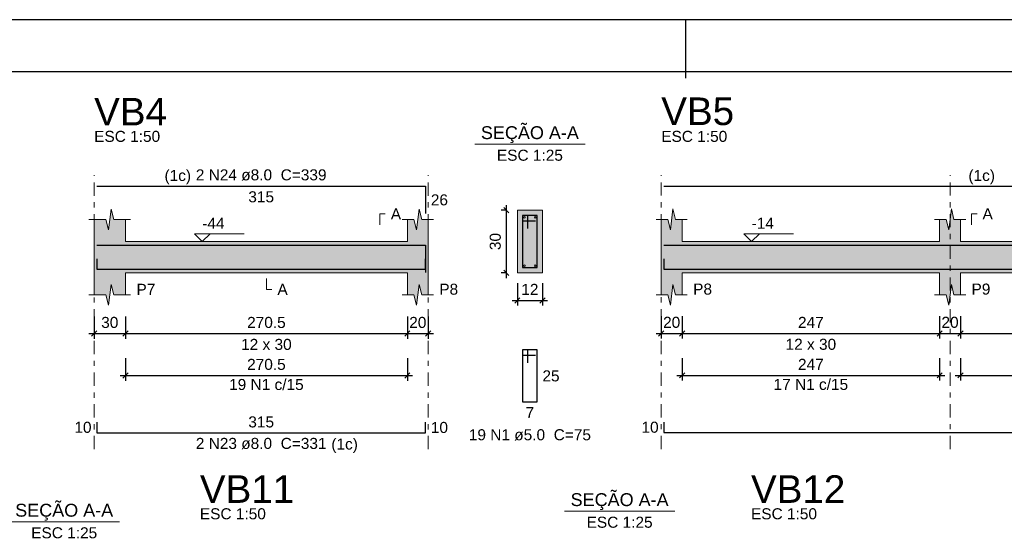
# Model space of a CAD drawing. Header units: millimetres. Extents: x 0 to 119, y 0 to 84.
# Tile 20 of 31: x 51 to 70, y 74 to 84. Entities that reach past the tile are written whole.
import ezdxf

# ---------------------------------------------------------------- set-up
doc = ezdxf.new("R2010")
doc.units = ezdxf.units.MM
doc.header["$MEASUREMENT"] = 0
doc.linetypes.add('DASHDOT', pattern=[2.54, 1.27, -0.635, 0, -0.635])
doc.linetypes.add('NULL', pattern=[0])
doc.layers.get('0').update_dxf_attribs({"lineweight": 18})
for name, color, linetype, lineweight in [('Descrição da armadura', 7, 'Continuous', 0), ('DT-Barras na forma', 2, 'Continuous', 30), ('DT-Barras no corte', 5, 'Continuous', 5), ('DT-Barras rebatidas', 2, 'Continuous', 30), ('DT-Cotas', 9, 'Continuous', 5), ('DT-Forma', 5, 'Continuous', 5), ('DT-Hachura forma vigas', 254, 'Continuous', 5), ('DT-Hachura seção vigas', 254, 'Continuous', 5), ('DT-Pontilhado', 9, 'DASHDOT', 5), ('DT-Textos', 7, 'Continuous', 5), ('DT-Título', 3, 'Continuous', 20), ('Textos armaduras', 7, 'Continuous', 0)]:
    doc.layers.add(name, color=color, linetype=linetype, lineweight=lineweight)
doc.layers.add('SEDUC_MARF', color=1, linetype='Continuous')
doc.layers.add('SEDUC_MARGG', color=7, linetype='Continuous')
doc.styles.add('Arial', font='txt')
doc.dimstyles.new('UM_25.000000', dxfattribs={"dimtxt": 0.18, "dimasz": 0.1, "dimexe": 0.1, "dimexo": 0.2, "dimgap": 0, "dimtad": 1, "dimtih": 1, "dimtoh": 1, "dimdec": 1, "dimlfac": 25, "dimzin": 0, "dimdsep": 46, "dimtxsty": 'Standard', "dimcen": 0.09, "dimdle": 0.1, "dimadec": 1, "dimazin": 2, "dimtfac": 1, "dimtdec": 4, "dimtofl": 0, "dimtmove": 0, "dimatfit": 3, "dimfxl": 1, "dimtolj": 1, "dimarcsym": 0})
doc.dimstyles.new('UM_50.000000', dxfattribs={"dimtxt": 0.18, "dimasz": 0.1, "dimexe": 0.1, "dimexo": 0.2, "dimgap": 0, "dimtad": 1, "dimtih": 1, "dimtoh": 1, "dimdec": 1, "dimlfac": 50, "dimzin": 0, "dimdsep": 46, "dimtxsty": 'Standard', "dimcen": 0.09, "dimdle": 0.1, "dimadec": 1, "dimazin": 2, "dimtfac": 1, "dimtdec": 4, "dimtofl": 0, "dimtmove": 0, "dimatfit": 3, "dimfxl": 1, "dimtolj": 1, "dimarcsym": 0})

# ---------------------------------------------------------------- blocks, each defined once
blk = doc.blocks.new('_Oblique')
at = {"color": 0, "linetype": 'ByBlock', "lineweight": -2}
blk.add_line((-0.5, -0.5), (0.5, 0.5), dxfattribs=at)
blk = doc.blocks.new('*D27')
at = {"layer": 'Defpoints', "color": 0}
for p in [(52.058327, 78.6086), (52.658327, 78.6086), (52.658327, 78.0791)]:
    blk.add_point(p, dxfattribs=at)
at = {"layer": 'DT-Cotas', "color": 0, "lineweight": -2}
for p, q in [((52.058327, 78.4086), (52.058327, 77.9791)), ((52.658327, 78.4086), (52.658327, 77.9791)), ((51.958327, 78.0791), (52.758327, 78.0791))]:
    blk.add_line(p, q, dxfattribs=at)
at = {"layer": 'DT-Cotas', "color": 0, "lineweight": -2, "xscale": 0.1, "yscale": 0.1, "zscale": 0.1, "rotation": 180}
blk.add_blockref('_Oblique', (52.058327, 78.0791), dxfattribs=at)
at = {"layer": 'DT-Cotas', "color": 0, "lineweight": -2, "xscale": 0.1, "yscale": 0.1, "zscale": 0.1}
blk.add_blockref('_Oblique', (52.658327, 78.0791), dxfattribs=at)
at = {"layer": 'DT-Cotas', "color": 7, "insert": (52.358327, 78.2909), "char_height": 0.2118, "attachment_point": 5, "rotation": 0.0057296, "style": 'Arial'}
blk.add_mtext('\\A1;30', dxfattribs=at)
blk = doc.blocks.new('*D28')
at = {"layer": 'Defpoints', "color": 0}
for p in [(52.658327, 78.6086), (58.067327, 78.6086), (58.067327, 78.0791)]:
    blk.add_point(p, dxfattribs=at)
at = {"layer": 'DT-Cotas', "color": 0, "lineweight": -2}
for p, q in [((52.658327, 78.4086), (52.658327, 77.9791)), ((58.067327, 78.4086), (58.067327, 77.9791)), ((52.558327, 78.0791), (58.167327, 78.0791))]:
    blk.add_line(p, q, dxfattribs=at)
at = {"layer": 'DT-Cotas', "color": 0, "lineweight": -2, "xscale": 0.1, "yscale": 0.1, "zscale": 0.1, "rotation": 180}
blk.add_blockref('_Oblique', (52.658327, 78.0791), dxfattribs=at)
at = {"layer": 'DT-Cotas', "color": 0, "lineweight": -2, "xscale": 0.1, "yscale": 0.1, "zscale": 0.1}
blk.add_blockref('_Oblique', (58.067327, 78.0791), dxfattribs=at)
at = {"layer": 'DT-Cotas', "color": 7, "insert": (55.362827, 78.2909), "char_height": 0.2118, "attachment_point": 5, "rotation": 0.0057296, "style": 'Arial'}
blk.add_mtext('\\A1;270.5', dxfattribs=at)
blk = doc.blocks.new('*D29')
at = {"layer": 'Defpoints', "color": 0}
for p in [(58.067327, 78.6086), (58.467327, 78.6086), (58.467327, 78.0791)]:
    blk.add_point(p, dxfattribs=at)
at = {"layer": 'DT-Cotas', "color": 0, "lineweight": -2}
for p, q in [((58.067327, 78.4086), (58.067327, 77.9791)), ((58.467327, 78.4086), (58.467327, 77.9791)), ((57.967327, 78.0791), (58.567327, 78.0791))]:
    blk.add_line(p, q, dxfattribs=at)
at = {"layer": 'DT-Cotas', "color": 0, "lineweight": -2, "xscale": 0.1, "yscale": 0.1, "zscale": 0.1, "rotation": 180}
blk.add_blockref('_Oblique', (58.067327, 78.0791), dxfattribs=at)
at = {"layer": 'DT-Cotas', "color": 0, "lineweight": -2, "xscale": 0.1, "yscale": 0.1, "zscale": 0.1}
blk.add_blockref('_Oblique', (58.467327, 78.0791), dxfattribs=at)
at = {"layer": 'DT-Cotas', "color": 7, "insert": (58.267327, 78.2909), "char_height": 0.2118, "attachment_point": 5, "rotation": 0.0057296, "style": 'Arial'}
blk.add_mtext('\\A1;20', dxfattribs=at)
blk = doc.blocks.new('*D30')
at = {"layer": 'Defpoints', "color": 0}
for p in [(59.965679, 80.444), (60.177479, 80.444), (60.177479, 79.244)]:
    blk.add_point(p, dxfattribs=at)
at = {"layer": 'DT-Cotas', "color": 0, "lineweight": -2}
for p, q in [((59.965679, 79.144), (59.965679, 80.544)), ((59.977479, 80.444), (59.865679, 80.444)), ((59.977479, 79.244), (59.865679, 79.244))]:
    blk.add_line(p, q, dxfattribs=at)
at = {"layer": 'DT-Cotas', "color": 0, "lineweight": -2, "xscale": 0.1, "yscale": 0.1, "zscale": 0.1}
for p, rotation in [((59.965679, 80.444), 90), ((59.965679, 79.244), 270)]:
    blk.add_blockref('_Oblique', p, dxfattribs=dict(at, rotation=rotation))
at = {"layer": 'DT-Cotas', "color": 7, "insert": (59.753879, 79.844), "char_height": 0.2118, "attachment_point": 5, "rotation": 90, "style": 'Arial'}
blk.add_mtext('\\A1;30', dxfattribs=at)
blk = doc.blocks.new('*D31')
at = {"layer": 'Defpoints', "color": 0}
for p in [(60.177479, 79.244), (60.657479, 79.244), (60.657479, 78.7145)]:
    blk.add_point(p, dxfattribs=at)
at = {"layer": 'DT-Cotas', "color": 0, "lineweight": -2}
for p, q in [((60.177479, 79.044), (60.177479, 78.6145)), ((60.657479, 79.044), (60.657479, 78.6145)), ((60.077479, 78.7145), (60.757479, 78.7145))]:
    blk.add_line(p, q, dxfattribs=at)
at = {"layer": 'DT-Cotas', "color": 0, "lineweight": -2, "xscale": 0.1, "yscale": 0.1, "zscale": 0.1, "rotation": 180}
blk.add_blockref('_Oblique', (60.177479, 78.7145), dxfattribs=at)
at = {"layer": 'DT-Cotas', "color": 0, "lineweight": -2, "xscale": 0.1, "yscale": 0.1, "zscale": 0.1}
blk.add_blockref('_Oblique', (60.657479, 78.7145), dxfattribs=at)
at = {"layer": 'DT-Cotas', "color": 7, "insert": (60.417479, 78.9263), "char_height": 0.2118, "attachment_point": 5, "rotation": 0.0057296, "style": 'Arial'}
blk.add_mtext('\\A1;12', dxfattribs=at)
blk = doc.blocks.new('*D32')
at = {"layer": 'Defpoints', "color": 0}
for p in [(52.658327, 77.80376), (58.067327, 77.80376), (58.067327, 77.27426)]:
    blk.add_point(p, dxfattribs=at)
at = {"layer": 'DT-Cotas', "color": 0, "lineweight": -2}
for p, q in [((52.658327, 77.60376), (52.658327, 77.17426)), ((58.067327, 77.60376), (58.067327, 77.17426)), ((52.558327, 77.27426), (58.167327, 77.27426))]:
    blk.add_line(p, q, dxfattribs=at)
at = {"layer": 'DT-Cotas', "color": 0, "lineweight": -2, "xscale": 0.1, "yscale": 0.1, "zscale": 0.1, "rotation": 180}
blk.add_blockref('_Oblique', (52.658327, 77.27426), dxfattribs=at)
at = {"layer": 'DT-Cotas', "color": 0, "lineweight": -2, "xscale": 0.1, "yscale": 0.1, "zscale": 0.1}
blk.add_blockref('_Oblique', (58.067327, 77.27426), dxfattribs=at)
at = {"layer": 'DT-Cotas', "color": 7, "insert": (55.362827, 77.48606), "char_height": 0.2118, "attachment_point": 5, "rotation": 0.0057296, "style": 'Arial'}
blk.add_mtext('\\A1;270.5', dxfattribs=at)
blk = doc.blocks.new('*D33')
at = {"layer": 'Defpoints', "color": 0}
for p in [(62.937019, 78.6106), (63.337019, 78.6106), (63.337019, 78.0811)]:
    blk.add_point(p, dxfattribs=at)
at = {"layer": 'DT-Cotas', "color": 0, "lineweight": -2}
for p, q in [((62.937019, 78.4106), (62.937019, 77.9811)), ((63.337019, 78.4106), (63.337019, 77.9811)), ((62.837019, 78.0811), (63.437019, 78.0811))]:
    blk.add_line(p, q, dxfattribs=at)
at = {"layer": 'DT-Cotas', "color": 0, "lineweight": -2, "xscale": 0.1, "yscale": 0.1, "zscale": 0.1, "rotation": 180}
blk.add_blockref('_Oblique', (62.937019, 78.0811), dxfattribs=at)
at = {"layer": 'DT-Cotas', "color": 0, "lineweight": -2, "xscale": 0.1, "yscale": 0.1, "zscale": 0.1}
blk.add_blockref('_Oblique', (63.337019, 78.0811), dxfattribs=at)
at = {"layer": 'DT-Cotas', "color": 7, "insert": (63.137019, 78.2929), "char_height": 0.2118, "attachment_point": 5, "rotation": 0.0057296, "style": 'Arial'}
blk.add_mtext('\\A1;20', dxfattribs=at)
blk = doc.blocks.new('*D34')
at = {"layer": 'Defpoints', "color": 0}
for p in [(63.337019, 78.6106), (68.277019, 78.6106), (68.277019, 78.0811)]:
    blk.add_point(p, dxfattribs=at)
at = {"layer": 'DT-Cotas', "color": 0, "lineweight": -2}
for p, q in [((63.337019, 78.4106), (63.337019, 77.9811)), ((68.277019, 78.4106), (68.277019, 77.9811)), ((63.237019, 78.0811), (68.377019, 78.0811))]:
    blk.add_line(p, q, dxfattribs=at)
at = {"layer": 'DT-Cotas', "color": 0, "lineweight": -2, "xscale": 0.1, "yscale": 0.1, "zscale": 0.1, "rotation": 180}
blk.add_blockref('_Oblique', (63.337019, 78.0811), dxfattribs=at)
at = {"layer": 'DT-Cotas', "color": 0, "lineweight": -2, "xscale": 0.1, "yscale": 0.1, "zscale": 0.1}
blk.add_blockref('_Oblique', (68.277019, 78.0811), dxfattribs=at)
at = {"layer": 'DT-Cotas', "color": 7, "insert": (65.807019, 78.2929), "char_height": 0.2118, "attachment_point": 5, "rotation": 0.0057296, "style": 'Arial'}
blk.add_mtext('\\A1;247', dxfattribs=at)
blk = doc.blocks.new('*D35')
at = {"layer": 'Defpoints', "color": 0}
for p in [(68.277019, 78.6106), (68.677019, 78.6106), (68.677019, 78.0811)]:
    blk.add_point(p, dxfattribs=at)
at = {"layer": 'DT-Cotas', "color": 0, "lineweight": -2}
for p, q in [((68.277019, 78.4106), (68.277019, 77.9811)), ((68.677019, 78.4106), (68.677019, 77.9811)), ((68.177019, 78.0811), (68.777019, 78.0811))]:
    blk.add_line(p, q, dxfattribs=at)
at = {"layer": 'DT-Cotas', "color": 0, "lineweight": -2, "xscale": 0.1, "yscale": 0.1, "zscale": 0.1, "rotation": 180}
blk.add_blockref('_Oblique', (68.277019, 78.0811), dxfattribs=at)
at = {"layer": 'DT-Cotas', "color": 0, "lineweight": -2, "xscale": 0.1, "yscale": 0.1, "zscale": 0.1}
blk.add_blockref('_Oblique', (68.677019, 78.0811), dxfattribs=at)
at = {"layer": 'DT-Cotas', "color": 7, "insert": (68.477019, 78.2929), "char_height": 0.2118, "attachment_point": 5, "rotation": 0.0057296, "style": 'Arial'}
blk.add_mtext('\\A1;20', dxfattribs=at)
blk = doc.blocks.new('*D36')
at = {"layer": 'Defpoints', "color": 0}
for p in [(68.677019, 78.6106), (77.897619, 78.6106), (77.897619, 78.0811)]:
    blk.add_point(p, dxfattribs=at)
at = {"layer": 'DT-Cotas', "color": 0, "lineweight": -2}
for p, q in [((68.677019, 78.4106), (68.677019, 77.9811)), ((77.897619, 78.4106), (77.897619, 77.9811)), ((68.577019, 78.0811), (77.997619, 78.0811))]:
    blk.add_line(p, q, dxfattribs=at)
at = {"layer": 'DT-Cotas', "color": 0, "lineweight": -2, "xscale": 0.1, "yscale": 0.1, "zscale": 0.1, "rotation": 180}
blk.add_blockref('_Oblique', (68.677019, 78.0811), dxfattribs=at)
at = {"layer": 'DT-Cotas', "color": 0, "lineweight": -2, "xscale": 0.1, "yscale": 0.1, "zscale": 0.1}
blk.add_blockref('_Oblique', (77.897619, 78.0811), dxfattribs=at)
at = {"layer": 'DT-Cotas', "color": 7, "insert": (73.287319, 78.2929), "char_height": 0.2118, "attachment_point": 5, "rotation": 0.0057296, "style": 'Arial'}
blk.add_mtext('\\A1;461', dxfattribs=at)
blk = doc.blocks.new('*D40')
at = {"layer": 'Defpoints', "color": 0}
for p in [(63.337019, 77.80576), (68.277019, 77.80576), (68.277019, 77.27626)]:
    blk.add_point(p, dxfattribs=at)
at = {"layer": 'DT-Cotas', "color": 0, "lineweight": -2}
for p, q in [((63.337019, 77.60576), (63.337019, 77.17626)), ((68.277019, 77.60576), (68.277019, 77.17626)), ((63.237019, 77.27626), (68.377019, 77.27626))]:
    blk.add_line(p, q, dxfattribs=at)
at = {"layer": 'DT-Cotas', "color": 0, "lineweight": -2, "xscale": 0.1, "yscale": 0.1, "zscale": 0.1, "rotation": 180}
blk.add_blockref('_Oblique', (63.337019, 77.27626), dxfattribs=at)
at = {"layer": 'DT-Cotas', "color": 0, "lineweight": -2, "xscale": 0.1, "yscale": 0.1, "zscale": 0.1}
blk.add_blockref('_Oblique', (68.277019, 77.27626), dxfattribs=at)
at = {"layer": 'DT-Cotas', "color": 7, "insert": (65.807019, 77.48806), "char_height": 0.2118, "attachment_point": 5, "rotation": 0.0057296, "style": 'Arial'}
blk.add_mtext('\\A1;247', dxfattribs=at)
blk = doc.blocks.new('*D41')
at = {"layer": 'Defpoints', "color": 0}
for p in [(68.677019, 77.80576), (77.897619, 77.80576), (77.897619, 77.27626)]:
    blk.add_point(p, dxfattribs=at)
at = {"layer": 'DT-Cotas', "color": 0, "lineweight": -2}
for p, q in [((68.677019, 77.60576), (68.677019, 77.17626)), ((77.897619, 77.60576), (77.897619, 77.17626)), ((68.577019, 77.27626), (77.997619, 77.27626))]:
    blk.add_line(p, q, dxfattribs=at)
at = {"layer": 'DT-Cotas', "color": 0, "lineweight": -2, "xscale": 0.1, "yscale": 0.1, "zscale": 0.1, "rotation": 180}
blk.add_blockref('_Oblique', (68.677019, 77.27626), dxfattribs=at)
at = {"layer": 'DT-Cotas', "color": 0, "lineweight": -2, "xscale": 0.1, "yscale": 0.1, "zscale": 0.1}
blk.add_blockref('_Oblique', (77.897619, 77.27626), dxfattribs=at)
at = {"layer": 'DT-Cotas', "color": 7, "insert": (73.287319, 77.48806), "char_height": 0.2118, "attachment_point": 5, "rotation": 0.0057296, "style": 'Arial'}
blk.add_mtext('\\A1;461', dxfattribs=at)

msp = doc.modelspace()

# ---------------------------------------------------------------- hatches: boundary and pattern name
at = {"layer": 'DT-Hachura forma vigas', "linetype": 'Continuous'}
for points in [[(58.4673, 78.8204), (58.4673, 79.244), (58.4673, 79.844), (58.4673, 80.2676), (58.3423, 80.2676), (58.2923, 80.4676), (58.2423, 80.0676), (58.1923, 80.2676), (58.0673, 80.2676), (58.0673, 79.844), (52.6583, 79.844), (52.6583, 80.2676), (52.4333, 80.2676), (52.3833, 80.4676), (52.3333, 80.0676), (52.2833, 80.2676), (52.0583, 80.2676), (52.0583, 79.844), (52.0583, 79.244), (52.0583, 78.8204), (52.2833, 78.8204), (52.3333, 78.6204), (52.3833, 79.0204), (52.4333, 78.8204), (52.6583, 78.8204), (52.6583, 79.244), (58.0673, 79.244), (58.0673, 78.8204), (58.1923, 78.8204), (58.2423, 78.6204), (58.2923, 79.0204), (58.3423, 78.8204), (58.4673, 78.8204)], [(78.5976, 78.8224), (78.5976, 79.246), (78.5976, 79.846), (78.5976, 80.2696), (78.3726, 80.2696), (78.3226, 80.4696), (78.2726, 80.0696), (78.2226, 80.2696), (77.9976, 80.2696), (77.9976, 79.846), (68.677, 79.846), (68.677, 80.2696), (68.552, 80.2696), (68.502, 80.4696), (68.452, 80.0696), (68.402, 80.2696), (68.277, 80.2696), (68.277, 79.846), (63.337, 79.846), (63.337, 80.2696), (63.212, 80.2696), (63.162, 80.4696), (63.112, 80.0696), (63.062, 80.2696), (62.937, 80.2696), (62.937, 79.846), (62.937, 79.246), (62.937, 78.8224), (63.062, 78.8224), (63.112, 78.6224), (63.162, 79.0224), (63.212, 78.8224), (63.337, 78.8224), (63.337, 79.246), (68.277, 79.246), (68.277, 78.8224), (68.402, 78.8224), (68.452, 78.6224), (68.502, 79.0224), (68.552, 78.8224), (68.677, 78.8224), (68.677, 79.246), (77.8976, 79.246), (77.8976, 78.8224), (78.1726, 78.8224), (78.2226, 78.6224), (78.2726, 79.0224), (78.3226, 78.8224), (78.5976, 78.8224)]]:
    msp.add_hatch(color=254, dxfattribs=at).paths.add_polyline_path(points)
at = {"layer": 'DT-Hachura seção vigas', "linetype": 'Continuous'}
msp.add_hatch(color=254, dxfattribs=at).paths.add_polyline_path([(60.1775, 79.244), (60.1775, 79.244), (60.6575, 79.244), (60.6575, 80.444), (60.1775, 80.444), (60.1775, 79.244)])

# ---------------------------------------------------------------- linework, layer by layer
at = {"layer": 'DT-Barras na forma'}
for p, q in [((60.3775, 80.344), (60.2775, 80.344)), ((60.2775, 80.344), (60.2775, 79.344)), ((60.5575, 80.344), (60.2775, 80.344)), ((60.2775, 80.344), (60.2775, 80.244)), ((60.3775, 80.094), (60.3775, 80.344)), ((60.5575, 79.344), (60.5575, 80.344)), ((60.2775, 80.244), (60.5275, 80.244)), ((60.2775, 79.344), (60.5575, 79.344))]:
    msp.add_line(p, q, dxfattribs=at)
for points in [[(52.1083, 79.776), (58.4173, 79.776), (58.4173, 79.2522)], [(62.987, 79.776), (78.5476, 79.776), (78.5476, 79.546)], [(52.1083, 79.512), (52.1083, 79.312), (58.4173, 79.312), (58.4173, 79.512)], [(62.987, 79.514), (62.987, 79.314), (78.5476, 79.314), (78.5476, 79.514)]]:
    msp.add_lwpolyline(points, dxfattribs=at)
at = {"layer": 'DT-Barras no corte'}
for centre in [(60.3135, 80.308), (60.5215, 80.308), (60.3135, 79.38), (60.5215, 79.38)]:
    msp.add_circle(centre, 0.016, dxfattribs=at)
at = {"layer": 'DT-Barras rebatidas'}
for points in [[(52.1083, 80.9056), (58.4173, 80.9056), (58.4173, 80.3818)], [(62.987, 80.9056), (78.5476, 80.9056), (78.5476, 80.6756)], [(60.3775, 77.5173), (60.3775, 77.7673), (60.2775, 77.7673), (60.2775, 76.7673), (60.5575, 76.7673), (60.5575, 77.7673), (60.2775, 77.7673), (60.2775, 77.6673), (60.5275, 77.6673)], [(52.1083, 76.3774), (52.1083, 76.1774), (58.4173, 76.1774), (58.4173, 76.3774)], [(62.987, 76.3794), (62.987, 76.1794), (78.5476, 76.1794), (78.5476, 76.3794)]]:
    msp.add_lwpolyline(points, dxfattribs=at)
at = {"layer": 'DT-Forma'}
for p, q in [((52.3333, 80.0676), (52.3833, 80.4676)), ((52.3833, 80.4676), (52.4333, 80.2676)), ((58.2423, 80.0676), (58.2923, 80.4676)), ((58.2923, 80.4676), (58.3423, 80.2676)), ((63.112, 80.0696), (63.162, 80.4696)), ((63.162, 80.4696), (63.212, 80.2696)), ((68.452, 80.0696), (68.502, 80.4696)), ((68.502, 80.4696), (68.552, 80.2696)), ((60.6575, 80.444), (60.1775, 80.444)), ((60.1775, 80.444), (60.1775, 79.244)), ((60.6575, 79.244), (60.6575, 80.444)), ((51.9583, 80.2676), (52.2833, 80.2676)), ((52.0583, 79.844), (52.0583, 80.2676)), ((52.2833, 80.2676), (52.3333, 80.0676)), ((52.4333, 80.2676), (52.7583, 80.2676)), ((52.6583, 80.2676), (52.6583, 79.844)), ((57.9673, 80.2676), (58.1923, 80.2676)), ((58.0673, 79.844), (58.0673, 80.2676)), ((58.1923, 80.2676), (58.2423, 80.0676)), ((58.3423, 80.2676), (58.5673, 80.2676)), ((58.4673, 80.2676), (58.4673, 79.844)), ((62.837, 80.2696), (63.062, 80.2696)), ((62.937, 79.846), (62.937, 80.2696)), ((63.062, 80.2696), (63.112, 80.0696)), ((63.212, 80.2696), (63.437, 80.2696)), ((63.337, 80.2696), (63.337, 79.846)), ((68.177, 80.2696), (68.402, 80.2696)), ((68.277, 79.846), (68.277, 80.2696)), ((68.402, 80.2696), (68.452, 80.0696)), ((68.552, 80.2696), (68.777, 80.2696)), ((68.677, 80.2696), (68.677, 79.846)), ((52.6583, 79.844), (58.0673, 79.844)), ((63.337, 79.846), (68.277, 79.846)), ((68.677, 79.846), (77.9976, 79.846)), ((52.0583, 79.244), (52.0583, 78.8204)), ((52.6583, 78.8204), (52.6583, 79.244)), ((52.6583, 79.244), (58.0673, 79.244)), ((58.0673, 79.244), (58.0673, 78.8204)), ((58.4673, 78.8204), (58.4673, 79.244)), ((60.1775, 79.244), (60.6575, 79.244)), ((62.937, 79.246), (62.937, 78.8224)), ((63.337, 78.8224), (63.337, 79.246)), ((63.337, 79.246), (68.277, 79.246)), ((68.277, 79.246), (68.277, 78.8224)), ((68.677, 78.8224), (68.677, 79.246)), ((68.677, 79.246), (77.8976, 79.246)), ((52.3333, 78.6204), (52.3833, 79.0204)), ((52.3833, 79.0204), (52.4333, 78.8204)), ((58.2423, 78.6204), (58.2923, 79.0204)), ((58.2923, 79.0204), (58.3423, 78.8204)), ((63.112, 78.6224), (63.162, 79.0224)), ((63.162, 79.0224), (63.212, 78.8224)), ((68.452, 78.6224), (68.502, 79.0224)), ((68.502, 79.0224), (68.552, 78.8224)), ((51.9583, 78.8204), (52.2833, 78.8204)), ((52.2833, 78.8204), (52.3333, 78.6204)), ((52.4333, 78.8204), (52.7583, 78.8204)), ((57.9673, 78.8204), (58.1923, 78.8204)), ((58.1923, 78.8204), (58.2423, 78.6204)), ((58.3423, 78.8204), (58.5673, 78.8204)), ((62.837, 78.8224), (63.062, 78.8224)), ((63.062, 78.8224), (63.112, 78.6224)), ((63.212, 78.8224), (63.437, 78.8224)), ((68.177, 78.8224), (68.402, 78.8224)), ((68.402, 78.8224), (68.452, 78.6224)), ((68.552, 78.8224), (68.777, 78.8224))]:
    msp.add_line(p, q, dxfattribs=at)
at = {"layer": 'DT-Forma', "linetype": 'Continuous'}
for p, q in [((52.0583, 79.244), (52.0583, 79.844)), ((58.4673, 79.844), (58.4673, 79.244)), ((62.937, 79.246), (62.937, 79.846))]:
    msp.add_line(p, q, dxfattribs=at)
at = {"layer": 'DT-Pontilhado', "ltscale": 0.2}
for p, q in [((52.0583, 75.8597), (52.0583, 81.1174)), ((58.4673, 75.8597), (58.4673, 81.1174)), ((62.937, 75.8617), (62.937, 81.1174)), ((68.477, 75.8617), (68.477, 81.1174))]:
    msp.add_line(p, q, dxfattribs=at)
at = {"layer": 'DT-Textos'}
for p, q in [((59.3585, 81.7089), (61.4765, 81.7089)), ((61.08, 74.6686), (63.198, 74.6686)), ((50.4254, 74.4657), (52.5434, 74.4657))]:
    msp.add_line(p, q, dxfattribs=at)
for points in [[(57.5378, 80.1617), (57.5378, 80.3735), (57.6437, 80.3735)], [(68.8888, 80.1637), (68.8888, 80.3755), (68.9947, 80.3755)], [(54.281, 79.9923), (54.1328, 79.844), (53.9845, 79.9923), (54.9376, 79.9923)], [(64.819, 79.9943), (64.6708, 79.846), (64.5225, 79.9943), (65.4756, 79.9943)], [(55.3628, 79.1381), (55.3628, 78.9263), (55.4687, 78.9263)]]:
    msp.add_lwpolyline(points, dxfattribs=at)
at = {"layer": 'SEDUC_MARF'}
msp.add_line((63.4015, 84.1), (63.4015, 82.9804), dxfattribs=at)
msp.add_lwpolyline([(118.9, 84.1), (0, 84.1), (0, 0), (118.9, 0)], close=True, dxfattribs=at)
at = {"layer": 'SEDUC_MARGG'}
msp.add_lwpolyline([(2.5, 1), (117.9, 1), (117.9, 83.1), (2.5, 83.1), (2.5, 1)], dxfattribs=at)

# ---------------------------------------------------------------- texts
at = {"layer": 'Descrição da armadura', "linetype": 'NULL', "char_height": 0.2118, "attachment_point": 8, "line_spacing_factor": 0.9, "style": 'Arial'}
for s, insert, width in [('2 N24 ø8.0  C=339', (55.2625, 81.0119), 4.916973), ('19 N1 c/15', (55.3628, 76.9926), 2.805127), ('17 N1 c/15', (65.807, 76.9946), 2.805127), ('19 N1 ø5.0  C=75', (60.4175, 76.0259), 4.594404), ('2 N23 ø8.0  C=331', (55.2625, 75.8599), 4.916973)]:
    msp.add_mtext(s, dxfattribs=dict(at, insert=insert, width=width))
at = {"layer": 'DT-Textos', "linetype": 'NULL', "line_spacing_factor": 0.798, "style": 'Arial'}
for s, insert, char_height, width, attachment_point in [('ESC 1:50', (52.0585, 81.7529), 0.2118, 2.482559, 7), ('SEÇÃO A-A', (60.4175, 81.733), 0.2471, 3.812061, 8), ('ESC 1:50', (62.9372, 81.7529), 0.2118, 2.482559, 7), ('ESC 1:25', (60.4175, 81.3909), 0.2118, 2.482559, 8), ('(1c)', (53.9175, 80.942), 0.2118, 0.998857, 9), ('(1c)', (69.3392, 80.942), 0.2118, 0.998857, 9), ('A', (57.7495, 80.2679), 0.2118, 0.386855, 7), ('A', (69.1002, 80.2699), 0.2118, 0.386855, 7), ('-44', (54.1325, 80.0879), 0.2118, 0.838281, 7), ('-14', (64.6712, 80.0899), 0.2118, 0.838281, 7), ('P7', (52.8705, 78.8209), 0.2118, 0.709424, 7), ('A', (55.5745, 78.8209), 0.2118, 0.386855, 7), ('P8', (58.6795, 78.8209), 0.2118, 0.709424, 7), ('P8', (63.5492, 78.8229), 0.2118, 0.709424, 7), ('P9', (68.8892, 78.8229), 0.2118, 0.709424, 7), ('12 x 30', (55.3625, 77.7619), 0.2118, 1.902559, 8), ('12 x 30', (65.8072, 77.7639), 0.2118, 1.902559, 8), ('(1c)', (56.6085, 75.79), 0.2118, 0.998857, 7), ('SEÇÃO A-A', (62.1386, 74.6927), 0.2471, 3.812061, 8), ('SEÇÃO A-A', (51.484, 74.4897), 0.2471, 3.812061, 8), ('ESC 1:50', (54.0866, 74.5126), 0.2118, 2.482559, 7), ('ESC 1:25', (62.1386, 74.3506), 0.2118, 2.482559, 8), ('ESC 1:50', (64.6587, 74.5126), 0.2118, 2.482559, 7), ('ESC 1:25', (51.484, 74.1476), 0.2118, 2.482559, 8)]:
    msp.add_mtext(s, dxfattribs=dict(at, insert=insert, char_height=char_height, width=width, attachment_point=attachment_point))
at = {"layer": 'DT-Título', "linetype": 'NULL', "char_height": 0.5295, "attachment_point": 7, "line_spacing_factor": 0.798, "style": 'Arial'}
for s, insert, width in [('VB4', (52.0585, 82.0707), 2.797402), ('VB5', (62.9372, 82.0707), 2.797402), ('VB11', (54.0866, 74.8304), 3.620508), ('VB12', (64.6587, 74.8304), 3.620508)]:
    msp.add_mtext(s, dxfattribs=dict(at, insert=insert, width=width))
at = {"layer": 'Textos armaduras', "linetype": 'NULL', "char_height": 0.2118, "line_spacing_factor": 0.9, "style": 'Arial'}
for s, insert, width, attachment_point in [('315', (55.2628, 80.8083), 1.367705, 2), ('26', (58.5173, 80.7496), 1.045137, 1), ('25', (60.6575, 77.3732), 1.045137, 1), ('315', (55.2628, 76.2747), 1.367705, 8), ('7', (60.4175, 76.67), 0.722568, 2), ('10', (52.0083, 76.1715), 1.045137, 9), ('10', (58.5173, 76.3833), 1.045137, 1), ('10', (62.887, 76.1735), 1.045137, 9)]:
    msp.add_mtext(s, dxfattribs=dict(at, insert=insert, width=width, attachment_point=attachment_point))

# ---------------------------------------------------------------- dimensions: what is measured, and where the dimension line sits
at = {"layer": 'DT-Cotas'}
dim = msp.add_linear_dim(base=(59.9657, 80.444), p1=(60.1775, 79.244), p2=(60.1775, 80.444), angle=90, dimstyle='UM_25.000000', override={"dimtxt": 0.2118, "dimasz": 0.1, "dimexe": 0.1, "dimexo": 0.2, "dimtad": 1, "dimtih": 0, "dimtoh": 0, "dimdec": 1, "dimlfac": 25, "dimzin": 8, "dimtxsty": 'Arial', "dimblk": 'Oblique', "dimblk1": 'Oblique', "dimblk2": 'Oblique', "dimsah": 1, "dimdle": 0.1, "dimse1": 0, "dimse2": 0, "dimclrt": 7, "dimadec": 1, "dimazin": 3, "dimtmove": 2, "dimldrblk": 'Oblique'}, dxfattribs=at)
dim.commit()
dim.dimension.update_dxf_attribs({"geometry": '*D30', "text_midpoint": (59.7539, 79.844), "dimtype": 160, "text_rotation": 90})
for base, p1, p2, dimstyle, override, picture, middle, turn in [((60.6575, 78.7145), (60.1775, 79.244), (60.6575, 79.244), 'UM_25.000000', {"dimtxt": 0.2118, "dimasz": 0.1, "dimexe": 0.1, "dimexo": 0.2, "dimtad": 1, "dimtih": 0, "dimtoh": 0, "dimdec": 1, "dimlfac": 25, "dimzin": 8, "dimtxsty": 'Arial', "dimblk": 'Oblique', "dimblk1": 'Oblique', "dimblk2": 'Oblique', "dimsah": 1, "dimdle": 0.1, "dimse1": 0, "dimse2": 0, "dimclrt": 7, "dimadec": 1, "dimazin": 3, "dimtmove": 2, "dimldrblk": 'Oblique'}, '*D31', (60.4175, 78.9263), 0.00573), ((52.6583, 78.0791), (52.0583, 78.6086), (52.6583, 78.6086), 'UM_50.000000', {"dimtxt": 0.2118, "dimasz": 0.1, "dimexe": 0.1, "dimexo": 0.2, "dimtad": 1, "dimtih": 0, "dimtoh": 0, "dimdec": 1, "dimlfac": 50, "dimzin": 8, "dimtxsty": 'Arial', "dimblk": 'Oblique', "dimblk1": 'Oblique', "dimblk2": 'Oblique', "dimsah": 1, "dimdle": 0.1, "dimse1": 0, "dimse2": 0, "dimclrt": 7, "dimadec": 1, "dimazin": 3, "dimtmove": 2, "dimldrblk": 'Oblique'}, '*D27', (52.3583, 78.2909), 0.00573), ((58.067327, 78.0791), (52.658327, 78.6086), (58.067327, 78.6086), 'UM_50.000000', {"dimtxt": 0.2118, "dimasz": 0.1, "dimexe": 0.1, "dimexo": 0.2, "dimtad": 1, "dimtih": 0, "dimtoh": 0, "dimdec": 1, "dimlfac": 50, "dimzin": 8, "dimtxsty": 'Arial', "dimblk": 'Oblique', "dimblk1": 'Oblique', "dimblk2": 'Oblique', "dimsah": 1, "dimdle": 0.1, "dimse1": 0, "dimse2": 0, "dimclrt": 7, "dimadec": 1, "dimazin": 3, "dimtmove": 2, "dimldrblk": 'Oblique'}, '*D28', (55.362827, 78.2909), 0.005729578), ((58.4673, 78.0791), (58.0673, 78.6086), (58.4673, 78.6086), 'UM_50.000000', {"dimtxt": 0.2118, "dimasz": 0.1, "dimexe": 0.1, "dimexo": 0.2, "dimtad": 1, "dimtih": 0, "dimtoh": 0, "dimdec": 1, "dimlfac": 50, "dimzin": 8, "dimtxsty": 'Arial', "dimblk": 'Oblique', "dimblk1": 'Oblique', "dimblk2": 'Oblique', "dimsah": 1, "dimdle": 0.1, "dimse1": 0, "dimse2": 0, "dimclrt": 7, "dimadec": 1, "dimazin": 3, "dimtmove": 2, "dimldrblk": 'Oblique'}, '*D29', (58.2673, 78.2909), 0.00573), ((63.337, 78.0811), (62.937, 78.6106), (63.337, 78.6106), 'UM_50.000000', {"dimtxt": 0.2118, "dimasz": 0.1, "dimexe": 0.1, "dimexo": 0.2, "dimtad": 1, "dimtih": 0, "dimtoh": 0, "dimdec": 1, "dimlfac": 50, "dimzin": 8, "dimtxsty": 'Arial', "dimblk": 'Oblique', "dimblk1": 'Oblique', "dimblk2": 'Oblique', "dimsah": 1, "dimdle": 0.1, "dimse1": 0, "dimse2": 0, "dimclrt": 7, "dimadec": 1, "dimazin": 3, "dimtmove": 2, "dimldrblk": 'Oblique'}, '*D33', (63.137, 78.2929), 0.00573), ((68.277, 78.0811), (63.337, 78.6106), (68.277, 78.6106), 'UM_50.000000', {"dimtxt": 0.2118, "dimasz": 0.1, "dimexe": 0.1, "dimexo": 0.2, "dimtad": 1, "dimtih": 0, "dimtoh": 0, "dimdec": 1, "dimlfac": 50, "dimzin": 8, "dimtxsty": 'Arial', "dimblk": 'Oblique', "dimblk1": 'Oblique', "dimblk2": 'Oblique', "dimsah": 1, "dimdle": 0.1, "dimse1": 0, "dimse2": 0, "dimclrt": 7, "dimadec": 1, "dimazin": 3, "dimtmove": 2, "dimldrblk": 'Oblique'}, '*D34', (65.807, 78.2929), 0.00573), ((68.677, 78.0811), (68.277, 78.6106), (68.677, 78.6106), 'UM_50.000000', {"dimtxt": 0.2118, "dimasz": 0.1, "dimexe": 0.1, "dimexo": 0.2, "dimtad": 1, "dimtih": 0, "dimtoh": 0, "dimdec": 1, "dimlfac": 50, "dimzin": 8, "dimtxsty": 'Arial', "dimblk": 'Oblique', "dimblk1": 'Oblique', "dimblk2": 'Oblique', "dimsah": 1, "dimdle": 0.1, "dimse1": 0, "dimse2": 0, "dimclrt": 7, "dimadec": 1, "dimazin": 3, "dimtmove": 2, "dimldrblk": 'Oblique'}, '*D35', (68.477, 78.2929), 0.00573), ((77.8976, 78.0811), (68.677, 78.6106), (77.8976, 78.6106), 'UM_50.000000', {"dimtxt": 0.2118, "dimasz": 0.1, "dimexe": 0.1, "dimexo": 0.2, "dimtad": 1, "dimtih": 0, "dimtoh": 0, "dimdec": 1, "dimlfac": 50, "dimzin": 8, "dimtxsty": 'Arial', "dimblk": 'Oblique', "dimblk1": 'Oblique', "dimblk2": 'Oblique', "dimsah": 1, "dimdle": 0.1, "dimse1": 0, "dimse2": 0, "dimclrt": 7, "dimadec": 1, "dimazin": 3, "dimtmove": 2, "dimldrblk": 'Oblique'}, '*D36', (73.2873, 78.2929), 0.00573), ((58.067327, 77.27426), (52.658327, 77.80376), (58.067327, 77.80376), 'UM_50.000000', {"dimtxt": 0.2118, "dimasz": 0.1, "dimexe": 0.1, "dimexo": 0.2, "dimtad": 1, "dimtih": 0, "dimtoh": 0, "dimdec": 1, "dimlfac": 50, "dimzin": 8, "dimtxsty": 'Arial', "dimblk": 'Oblique', "dimblk1": 'Oblique', "dimblk2": 'Oblique', "dimsah": 1, "dimdle": 0.1, "dimse1": 0, "dimse2": 0, "dimclrt": 7, "dimadec": 1, "dimazin": 3, "dimtmove": 2, "dimldrblk": 'Oblique'}, '*D32', (55.362827, 77.48606), 0.005729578), ((68.277, 77.2763), (63.337, 77.8058), (68.277, 77.8058), 'UM_50.000000', {"dimtxt": 0.2118, "dimasz": 0.1, "dimexe": 0.1, "dimexo": 0.2, "dimtad": 1, "dimtih": 0, "dimtoh": 0, "dimdec": 1, "dimlfac": 50, "dimzin": 8, "dimtxsty": 'Arial', "dimblk": 'Oblique', "dimblk1": 'Oblique', "dimblk2": 'Oblique', "dimsah": 1, "dimdle": 0.1, "dimse1": 0, "dimse2": 0, "dimclrt": 7, "dimadec": 1, "dimazin": 3, "dimtmove": 2, "dimldrblk": 'Oblique'}, '*D40', (65.807, 77.4881), 0.00573), ((77.8976, 77.2763), (68.677, 77.8058), (77.8976, 77.8058), 'UM_50.000000', {"dimtxt": 0.2118, "dimasz": 0.1, "dimexe": 0.1, "dimexo": 0.2, "dimtad": 1, "dimtih": 0, "dimtoh": 0, "dimdec": 1, "dimlfac": 50, "dimzin": 8, "dimtxsty": 'Arial', "dimblk": 'Oblique', "dimblk1": 'Oblique', "dimblk2": 'Oblique', "dimsah": 1, "dimdle": 0.1, "dimse1": 0, "dimse2": 0, "dimclrt": 7, "dimadec": 1, "dimazin": 3, "dimtmove": 2, "dimldrblk": 'Oblique'}, '*D41', (73.2873, 77.4881), 0.00573)]:
    dim = msp.add_linear_dim(base=base, p1=p1, p2=p2, dimstyle=dimstyle, override=override, dxfattribs=at)
    dim.commit()
    dim.dimension.update_dxf_attribs({"geometry": picture, "text_midpoint": middle, "dimtype": 160, "text_rotation": turn})

doc.saveas('drawing.dxf')
